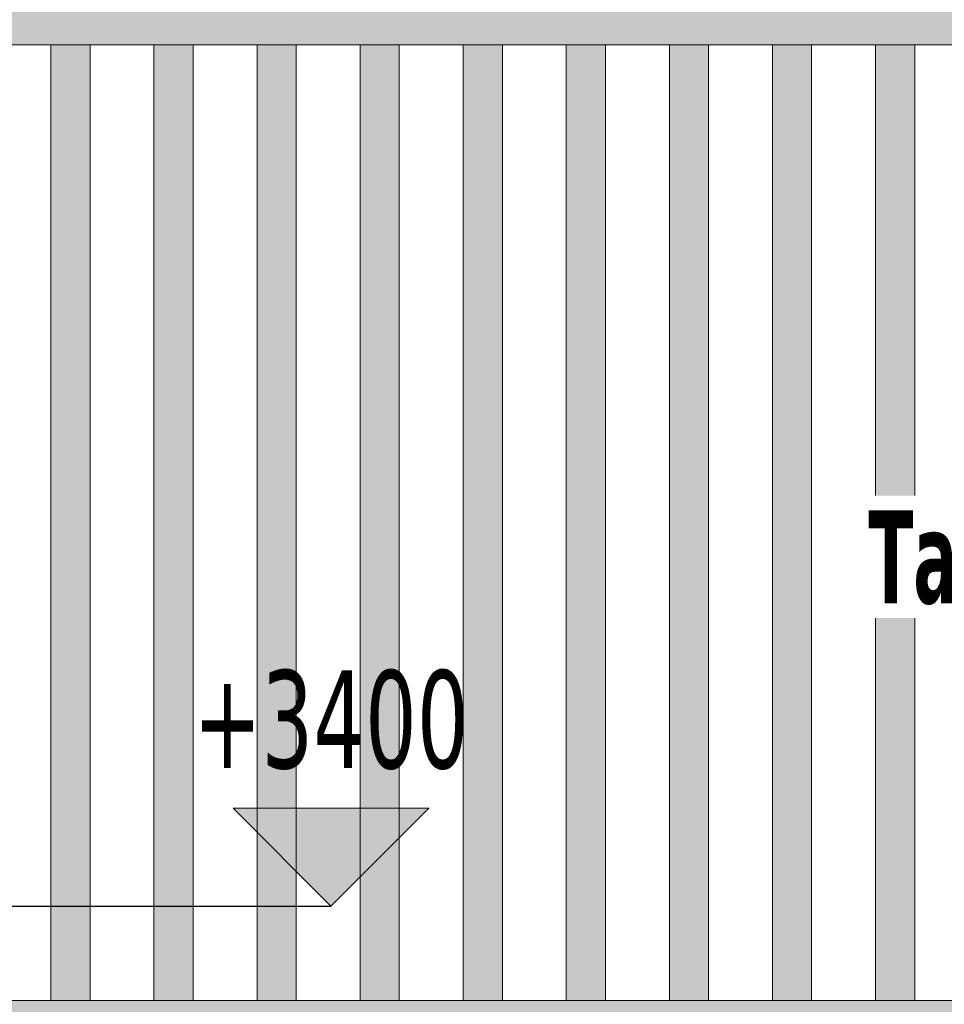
# Model space of a CAD drawing. Header units: millimetres. Extents: x 1567 to 2756, y -116 to 725.
# Tile 30 of 256: x 1801 to 1825, y 214 to 239. Entities that reach past the tile are written whole.
import ezdxf

# ---------------------------------------------------------------- set-up
doc = ezdxf.new("R2010")
doc.units = ezdxf.units.MM
doc.layers.add('Ech.1_50', color=7, linetype='Continuous')
doc.styles.add('tahoma-b', font='txt', dxfattribs={"height": 1})
doc.styles.add('tahoma-z-r', font='txt', dxfattribs={"width": 0.704918})
doc.dimstyles.new('ISO-25', dxfattribs={"dimtxt": 2.5, "dimasz": 2.5, "dimexe": 1.25, "dimexo": 0.625, "dimtad": 1, "dimtxsty": 'Standard', "dimcen": 2.5, "dimadec": 0, "dimazin": 0, "dimtfac": 1, "dimtmove": 0, "dimatfit": 3, "dimfxl": 1, "dimarcsym": 0})

# ---------------------------------------------------------------- blocks, each defined once
blk = doc.blocks.new('cw-dimension-symbol2')
at = {"color": 0, "linetype": 'Continuous', "lineweight": -2}
for p, q in [((-0.5, -0.5), (0.5, 0.5)), ((-1, 0), (1, 0))]:
    blk.add_line(p, q, dxfattribs=at)
blk = doc.blocks.new('*D71')
at = {"layer": 'Defpoints', "color": 0}
for p in [(1876.89, 287.019), (1877.375, 285.079), (1604.375, 216.829)]:
    blk.add_point(p, dxfattribs=at)
at = {"layer": 'Ech.1_50', "color": 0, "linetype": 'Continuous', "lineweight": -2}
for p, q in [((1877.375, 285.079), (1876.745, 287.601)), ((1604.472, 218.915), (1876.308, 286.873)), ((1604.375, 216.829), (1603.745, 219.351))]:
    blk.add_line(p, q, dxfattribs=at)
at = {"layer": 'Ech.1_50', "color": 0, "lineweight": -2, "xscale": 0.6000000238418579, "yscale": 0.6000000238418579, "zscale": 0.6000000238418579}
for p, rotation in [((1876.89, 287.019), 14.0362434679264), ((1603.89, 218.769), 194.0362434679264)]:
    blk.add_blockref('cw-dimension-symbol2', p, dxfattribs=dict(at, rotation=rotation))
at = {"layer": 'Ech.1_50', "color": 7, "linetype": 'Continuous', "lineweight": 5, "insert": (1739.844, 255.077), "char_height": 2.5, "attachment_point": 5, "rotation": 14.0362, "style": 'tahoma-z-r'}
blk.add_mtext('14070', dxfattribs=at)
blk = doc.blocks.new('cw-dimension-symbol15')
at = {"linetype": 'Continuous', "lineweight": -2}
blk.add_hatch(color=0, dxfattribs=at).paths.add_polyline_path([(0, 0), (-1, 1), (1, 1)])
at = {"color": 0, "linetype": 'Continuous', "lineweight": -2}
for p, q in [((0, 0), (-1, 1)), ((-1, 1), (1, 1)), ((1, 1), (0, 0))]:
    blk.add_line(p, q, dxfattribs=at)
blk = doc.blocks.new('*D124')
at = {"layer": 'Defpoints', "color": 0}
for p in [(1798.867, 216.016), (1798.867, 216.016), (1808.867, 216.016)]:
    blk.add_point(p, dxfattribs=at)
at = {"layer": 'Ech.1_50', "color": 0, "linetype": 'Continuous', "lineweight": -2}
blk.add_line((1798.867, 216.016), (1808.867, 216.016), dxfattribs=at)
at = {"layer": 'Ech.1_50', "color": 7, "linetype": 'Continuous', "lineweight": 5, "insert": (1808.867, 220.766), "char_height": 2.5, "attachment_point": 5, "style": 'tahoma-z-r'}
blk.add_mtext('+3400', dxfattribs=at)

msp = doc.modelspace()

# ---------------------------------------------------------------- hatches: boundary and pattern name
at = {"layer": 'Ech.1_50', "linetype": 'Continuous', "lineweight": 5, "true_color": 0xd4c4b3, "transparency": 33554687}
msp.add_hatch(color=9, dxfattribs=at).paths.add_polyline_path([(1879.078, 240.416), (1798.778, 240.416), (1798.778, 238.016), (1879.078, 238.016), (1879.078, 240.416)])
at = {"layer": 'Ech.1_50', "linetype": 'Continuous', "lineweight": 5, "true_color": 0xeaddd7, "transparency": 33554687}
for points in [[(1801.712, 213.602), (1802.712, 213.602), (1802.712, 238.016), (1801.712, 238.016), (1801.712, 213.602)], [(1804.345, 213.602), (1805.345, 213.602), (1805.345, 238.016), (1804.345, 238.016), (1804.345, 213.602)], [(1806.978, 213.602), (1807.978, 213.602), (1807.978, 238.016), (1806.978, 238.016), (1806.978, 213.602)], [(1809.612, 213.602), (1810.612, 213.602), (1810.612, 238.016), (1809.612, 238.016), (1809.612, 213.602)], [(1812.245, 213.602), (1813.245, 213.602), (1813.245, 238.016), (1812.245, 238.016), (1812.245, 213.602)], [(1814.878, 213.602), (1815.878, 213.602), (1815.878, 238.016), (1814.878, 238.016), (1814.878, 213.602)], [(1817.512, 213.602), (1818.512, 213.602), (1818.512, 238.016), (1817.512, 238.016), (1817.512, 213.602)], [(1820.145, 213.602), (1821.145, 213.602), (1821.145, 238.016), (1820.145, 238.016), (1820.145, 213.602)], [(1822.778, 213.602), (1823.778, 213.602), (1823.778, 238.016), (1822.778, 238.016), (1822.778, 213.602)]]:
    msp.add_hatch(color=254, dxfattribs=at).paths.add_polyline_path(points)
at = {"layer": 'Ech.1_50', "linetype": 'Continuous', "lineweight": 5, "true_color": 0xf3f3f3, "transparency": 33554687}
msp.add_hatch(color=7, dxfattribs=at).paths.add_polyline_path([(1799.078, 210.602), (1879.078, 210.602), (1879.078, 213.602), (1799.078, 213.602), (1799.078, 210.602)])

# ---------------------------------------------------------------- linework, layer by layer
at = {"layer": 'Ech.1_50', "color": 7, "linetype": 'Continuous', "lineweight": 5}
for points in [[(1879.078, 240.416), (1798.778, 240.416), (1798.778, 238.016), (1879.078, 238.016), (1879.078, 240.416)], [(1801.712, 213.602), (1802.712, 213.602), (1802.712, 238.016), (1801.712, 238.016), (1801.712, 213.602)], [(1804.345, 213.602), (1805.345, 213.602), (1805.345, 238.016), (1804.345, 238.016), (1804.345, 213.602)], [(1806.978, 213.602), (1807.978, 213.602), (1807.978, 238.016), (1806.978, 238.016), (1806.978, 213.602)], [(1809.612, 213.602), (1810.612, 213.602), (1810.612, 238.016), (1809.612, 238.016), (1809.612, 213.602)], [(1812.245, 213.602), (1813.245, 213.602), (1813.245, 238.016), (1812.245, 238.016), (1812.245, 213.602)], [(1814.878, 213.602), (1815.878, 213.602), (1815.878, 238.016), (1814.878, 238.016), (1814.878, 213.602)], [(1817.512, 213.602), (1818.512, 213.602), (1818.512, 238.016), (1817.512, 238.016), (1817.512, 213.602)], [(1820.145, 213.602), (1821.145, 213.602), (1821.145, 238.016), (1820.145, 238.016), (1820.145, 213.602)], [(1822.778, 213.602), (1823.778, 213.602), (1823.778, 238.016), (1822.778, 238.016), (1822.778, 213.602)], [(1799.078, 210.602), (1879.078, 210.602), (1879.078, 213.602), (1799.078, 213.602), (1799.078, 210.602)]]:
    msp.add_lwpolyline(points, close=True, dxfattribs=at)

# ---------------------------------------------------------------- block references
at = {"layer": 'Ech.1_50', "color": 7, "lineweight": 5, "xscale": 2.5, "yscale": 2.5, "zscale": 2.5}
msp.add_blockref('cw-dimension-symbol15', (1808.867, 216.016), dxfattribs=at)

# ---------------------------------------------------------------- dimensions: what is measured, and where the dimension line sits
at = {"layer": 'Ech.1_50', "color": 7, "linetype": 'Continuous', "lineweight": 5}
dim = msp.add_linear_dim(base=(1876.89, 287.019), p1=(1604.375, 216.829), p2=(1877.375, 285.079), angle=14.0362, text='14070', dimstyle='ISO-25', override={"dimtxt": 2.5, "dimasz": 0.6, "dimexe": 0.6, "dimexo": 0, "dimgap": 0, "dimdec": 0, "dimlfac": 1, "dimtxsty": 'tahoma-z-r', "dimblk": 'cw-dimension-symbol2', "dimclrt": 7, "dimtmove": 2}, dxfattribs=at)
dim.commit()
dim.dimension.update_dxf_attribs({"geometry": '*D71', "text_midpoint": (1739.844, 255.077), "dimtype": 161, "text_rotation": 14.0362})
dim = msp.add_ordinate_dim(feature_location=(1798.867, 216.016), offset=(10, 0), dtype=0, origin=(1798.867, 216.016), text='+3400', dimstyle='ISO-25', override={"dimtxt": 2.5, "dimasz": 0.3, "dimexe": 0.6, "dimexo": 0, "dimgap": 0, "dimdec": 0, "dimlfac": 1, "dimtxsty": 'tahoma-z-r', "dimblk": 'cw-dimension-symbol15', "dimclrt": 7, "dimtmove": 2}, dxfattribs=at)
dim.commit()
dim.dimension.update_dxf_attribs({"geometry": '*D124', "text_midpoint": (1808.867, 220.766)})

# ---------------------------------------------------------------- next in the draw order: texts
at = {"layer": 'Ech.1_50', "color": 7, "linetype": 'Continuous', "insert": (1822.593, 226.128), "char_height": 2.5, "attachment_point": 1, "style": 'tahoma-b', "bg_fill": 3, "box_fill_scale": 1.15, "bg_fill_color": 256, "bg_fill_true_color": 13158600, "bg_fill_transparency": 33554687}
msp.add_mtext('\\A1;\\fTahoma|b1|i0;\\W0.600000;\\H2.375300;Tasseaux bois 50x50', dxfattribs=at)

doc.saveas('drawing.dxf')
